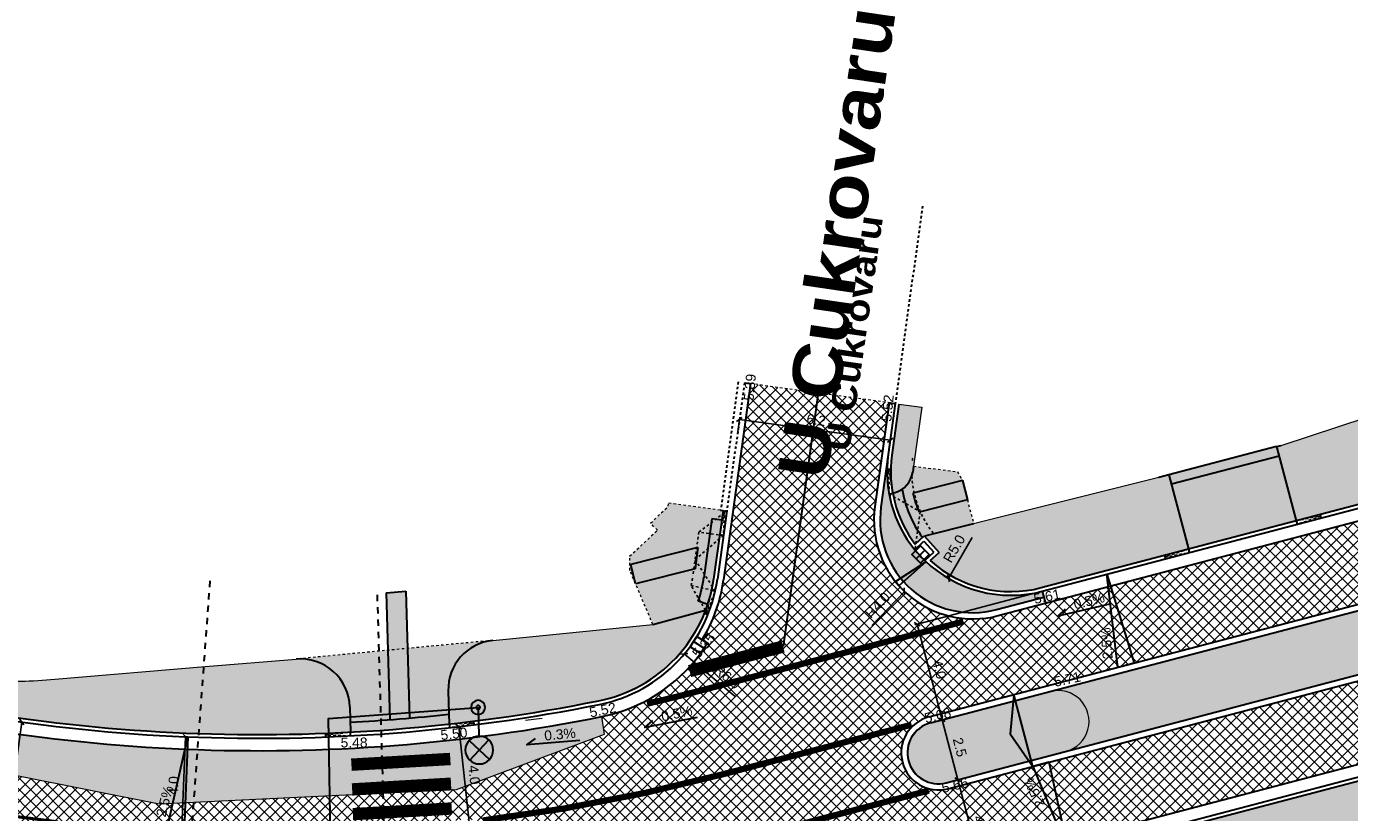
# Model space of a CAD drawing. Extents: x -698823 to -696424, y -1038555 to -1037403.
# Tile 33 of 42: x -696815 to -696761, y -1037944 to -1037912. Entities that reach past the tile are written whole.
import ezdxf
from ezdxf.enums import TextEntityAlignment as Align

# ---------------------------------------------------------------- set-up
doc = ezdxf.new("R2010")
doc.units = 0
for name, pattern in [('ČÁRKOVANÁ10-10', [0.2, 0.1, -0.1]), ('ČÁRKOVANÁ100-100', [2, 1, -1]), ('ČÁRKOVANÁ25-25', [0.5, 0.25, -0.25])]:
    doc.linetypes.add(name, pattern=pattern)
for name, color, linetype, lineweight in [('1-Koty 250', 7, 'Continuous', 25), ('1-Návrh', 1, 'Continuous', 30), ('1-návrh-parková obruba', 22, 'Continuous', 30), ('1-návrh-stávající obruby', 21, 'ČÁRKOVANÁ10-10', 30), ('1-návrh-varovný pás', 34, 'Continuous', 30), ('1-návrh-VP', 30, 'Continuous', 30), ('1-návrh-zakončení na stav', 1, 'ČÁRKOVANÁ10-10', 15), ('1-popis 250', 7, 'Continuous', 30), ('1-popis ulic', 7, 'Continuous', 25), ('1-rampy', 12, 'ČÁRKOVANÁ10-10', 25), ('1-VDZ', 150, 'Continuous', 30), ('1-vpusti', 24, 'Continuous', 30), ('1-řezy', 7, 'ČÁRKOVANÁ25-25', 30), ('1-šrafy-chodník', 41, 'Continuous', 5), ('1-šrafy-komunikace', 254, 'Continuous', 5), ('1-šrafy-pojížděný pás', 53, 'Continuous', 5), ('1-šrafy-varovné pásy', 43, 'Continuous', 5), ('1-šrafy-vjezdy', 21, 'Continuous', 5), ('1-šrafy-zeleň', 71, 'Continuous', 5), ('2-VO', 6, 'Continuous', 30), ('2-výšky', 5, 'Continuous', 30)]:
    doc.layers.add(name, color=color, linetype=linetype, lineweight=lineweight)
doc.styles.add('arial', font='arial.ttf')
doc.styles.add('arial black', font='txt')
doc.styles.get("Standard").update_dxf_attribs({"font": 'arial.ttf'})
doc.linetypes.add('VEŘEJNÉ_OSVĚTLENÍ', pattern='A,12.7,-5.08,["VO",Standard,S=2.54,R=0,X=-2.54,Y=-1.27],-5.08', length=22.86)
doc.dimstyles.new('250', dxfattribs={"dimtxt": 0.4, "dimasz": 0.2, "dimexe": 0.09, "dimexo": 0, "dimgap": 0.2, "dimtad": 1, "dimdec": 1, "dimrnd": 0.01, "dimzin": 0, "dimdsep": 46, "dimtxsty": 'arial', "dimblk1": 'OBLIQUE', "dimblk2": 'OBLIQUE', "dimsah": 1, "dimcen": 0, "dimclrd": 256, "dimclre": 256, "dimclrt": 256, "dimazin": 0, "dimtfac": 1, "dimtdec": 1, "dimtofl": 0, "dimtmove": 0, "dimatfit": 3, "dimldrblk": 'OBLIQUE', "dimfxl": 1, "dimtolj": 1, "dimtzin": 0, "dimlwd": -1, "dimlwe": -1, "dimarcsym": 0})

# ---------------------------------------------------------------- blocks, each defined once
blk = doc.blocks.new('_OBLIQUE')
at = {"color": 0, "linetype": 'ByBlock'}
blk.add_line((-0.5, -0.5), (0.5, 0.5), dxfattribs=at)
blk = doc.blocks.new('*D98')
at = {"layer": '1-Koty 250'}
blk.add_line((-696815.53, -1037944.049), (-696815.03, -1037940.426), dxfattribs=at)
at = {"layer": '1-Koty 250', "xscale": 0.2, "yscale": 0.2, "zscale": 0.2, "rotation": 82.1407922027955}
blk.add_blockref('_OBLIQUE', (-696815.03, -1037940.426), dxfattribs=at)
at = {"layer": '1-Koty 250', "insert": (-696815.806, -1037943.092), "char_height": 0.4, "attachment_point": 5, "rotation": 82.1408, "style": 'arial'}
blk.add_mtext('\\A1;R70.0', dxfattribs=at)
blk = doc.blocks.new('*D99')
at = {"layer": '1-Koty 250'}
for p, q in [((-696808.412, -1037941.021), (-696808.581, -1037945.018)), ((-696808.412, -1037941.021), (-696808.322, -1037941.025)), ((-696808.581, -1037945.018), (-696808.491, -1037945.022))]:
    blk.add_line(p, q, dxfattribs=at)
at = {"layer": '1-Koty 250', "xscale": 0.2, "yscale": 0.2, "zscale": 0.2}
for p, rotation in [((-696808.412, -1037941.021), 87.58189441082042), ((-696808.581, -1037945.018), 267.5818944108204)]:
    blk.add_blockref('_OBLIQUE', p, dxfattribs=dict(at, rotation=rotation))
at = {"layer": '1-Koty 250', "insert": (-696808.9, -1037943.003), "char_height": 0.4, "attachment_point": 5, "rotation": 87.5819, "style": 'arial'}
blk.add_mtext('\\A1;4.0', dxfattribs=at)
blk = doc.blocks.new('*D100')
at = {"layer": '1-Koty 250'}
for p, q in [((-696797.734, -1037940.656), (-696797.287, -1037940.607)), ((-696796.935, -1037944.592), (-696797.376, -1037940.617)), ((-696797.293, -1037944.632), (-696796.846, -1037944.582))]:
    blk.add_line(p, q, dxfattribs=at)
at = {"layer": '1-Koty 250', "xscale": 0.2, "yscale": 0.2, "zscale": 0.2}
for p, rotation in [((-696797.376, -1037940.617), 96.33503988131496), ((-696796.935, -1037944.592), 276.335039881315)]:
    blk.add_blockref('_OBLIQUE', p, dxfattribs=dict(at, rotation=rotation))
at = {"layer": '1-Koty 250', "insert": (-696796.754, -1037942.56), "char_height": 0.4, "attachment_point": 5, "rotation": 276.335, "style": 'arial'}
blk.add_mtext('\\A1;4.0', dxfattribs=at)
blk = doc.blocks.new('*D106')
at = {"layer": '1-Koty 250'}
for p, q in [((-696777.206, -1037942.757), (-696777.119, -1037942.734)), ((-696776.189, -1037946.625), (-696777.206, -1037942.757)), ((-696776.189, -1037946.625), (-696776.102, -1037946.603))]:
    blk.add_line(p, q, dxfattribs=at)
at = {"layer": '1-Koty 250', "xscale": 0.2, "yscale": 0.2, "zscale": 0.2}
for p, rotation in [((-696777.206, -1037942.757), 104.7229750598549), ((-696776.189, -1037946.625), 284.7229750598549)]:
    blk.add_blockref('_OBLIQUE', p, dxfattribs=dict(at, rotation=rotation))
at = {"layer": '1-Koty 250', "insert": (-696776.306, -1037944.588), "char_height": 0.4, "attachment_point": 5, "rotation": 284.723, "style": 'arial'}
blk.add_mtext('\\A1;4.0', dxfattribs=at)
blk = doc.blocks.new('*D107')
at = {"layer": '1-Koty 250'}
for p, q in [((-696777.841, -1037940.339), (-696777.928, -1037940.362)), ((-696777.206, -1037942.757), (-696777.841, -1037940.339)), ((-696777.206, -1037942.757), (-696777.119, -1037942.734))]:
    blk.add_line(p, q, dxfattribs=at)
at = {"layer": '1-Koty 250', "xscale": 0.2, "yscale": 0.2, "zscale": 0.2}
for p, rotation in [((-696777.841, -1037940.339), 104.7229750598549), ((-696777.206, -1037942.757), 284.7229750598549)]:
    blk.add_blockref('_OBLIQUE', p, dxfattribs=dict(at, rotation=rotation))
at = {"layer": '1-Koty 250', "insert": (-696777.132, -1037941.445), "char_height": 0.4, "attachment_point": 5, "rotation": 284.723, "style": 'arial'}
blk.add_mtext('\\A1;2.5', dxfattribs=at)
blk = doc.blocks.new('*D108')
at = {"layer": '1-Koty 250'}
for p, q in [((-696773.8, -1037935.141), (-696778.945, -1037936.493)), ((-696777.841, -1037940.339), (-696778.858, -1037936.47)), ((-696777.841, -1037940.339), (-696777.928, -1037940.362))]:
    blk.add_line(p, q, dxfattribs=at)
at = {"layer": '1-Koty 250', "xscale": 0.2, "yscale": 0.2, "zscale": 0.2}
for p, rotation in [((-696778.858, -1037936.47), 104.7229750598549), ((-696777.841, -1037940.339), 284.7229750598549)]:
    blk.add_blockref('_OBLIQUE', p, dxfattribs=dict(at, rotation=rotation))
at = {"layer": '1-Koty 250', "insert": (-696777.958, -1037938.302), "char_height": 0.4, "attachment_point": 5, "rotation": 284.723, "style": 'arial'}
blk.add_mtext('\\A1;4.0', dxfattribs=at)
blk = doc.blocks.new('*D113')
at = {"layer": '1-Koty 250'}
blk.add_line((-696776.626, -1037932.976), (-696777.587, -1037934.626), dxfattribs=at)
at = {"layer": '1-Koty 250', "xscale": 0.2, "yscale": 0.2, "zscale": 0.2, "rotation": 239.7853581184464}
blk.add_blockref('_OBLIQUE', (-696777.587, -1037934.626), dxfattribs=at)
at = {"layer": '1-Koty 250', "insert": (-696777.356, -1037933.425), "char_height": 0.4, "attachment_point": 5, "rotation": 59.7854, "style": 'arial'}
blk.add_mtext('\\A1;R5.0', dxfattribs=at)
blk = doc.blocks.new('*D114')
at = {"layer": '1-Koty 250'}
blk.add_line((-696780.691, -1037936.526), (-696779.37, -1037935.147), dxfattribs=at)
at = {"layer": '1-Koty 250', "xscale": 0.2, "yscale": 0.2, "zscale": 0.2, "rotation": 46.22169851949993}
blk.add_blockref('_OBLIQUE', (-696779.37, -1037935.147), dxfattribs=at)
at = {"layer": '1-Koty 250', "insert": (-696780.461, -1037935.701), "char_height": 0.4, "attachment_point": 5, "rotation": 46.2217, "style": 'arial'}
blk.add_mtext('\\A1;R4.0', dxfattribs=at)
blk = doc.blocks.new('*D115')
at = {"layer": '1-Koty 250'}
blk.add_line((-696786.205, -1037939.394), (-696788.262, -1037937.677), dxfattribs=at)
at = {"layer": '1-Koty 250', "xscale": 0.2, "yscale": 0.2, "zscale": 0.2, "rotation": 140.158993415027}
blk.add_blockref('_OBLIQUE', (-696788.262, -1037937.677), dxfattribs=at)
at = {"layer": '1-Koty 250', "insert": (-696786.525, -1037938.6), "char_height": 0.4, "attachment_point": 5, "rotation": 320.159, "style": 'arial'}
blk.add_mtext('\\A1;R6.0', dxfattribs=at)
blk = doc.blocks.new('*D120')
at = {"layer": '1-Koty 250'}
for p, q in [((-696786.116, -1037928.783), (-696786.024, -1037928.113)), ((-696779.944, -1037929.042), (-696786.036, -1037928.202)), ((-696780.024, -1037929.623), (-696779.932, -1037928.952))]:
    blk.add_line(p, q, dxfattribs=at)
at = {"layer": '1-Koty 250', "xscale": 0.2, "yscale": 0.2, "zscale": 0.2}
for p, rotation in [((-696786.036, -1037928.202), 172.1515459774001), ((-696779.944, -1037929.042), 352.1515459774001)]:
    blk.add_blockref('_OBLIQUE', p, dxfattribs=dict(at, rotation=rotation))
at = {"layer": '1-Koty 250', "insert": (-696782.935, -1037928.221), "char_height": 0.4, "attachment_point": 5, "rotation": 352.1515, "style": 'arial'}
blk.add_mtext('\\A1;6.2', dxfattribs=at)
blk = doc.blocks.new('LA')
at = {"linetype": 'Continuous'}
for p, q in [((-0.265, 1.415), (0.265, 0.885)), ((-0.265, 0.885), (0.265, 1.415)), ((0, 0), (0, 0.775))]:
    blk.add_line(p, q, dxfattribs=at)
for centre, radius in [((0, 1.15), 0.375), ((0, 0), 0.19), ((0, 0), 0.05)]:
    blk.add_circle(centre, radius, dxfattribs=at)
blk = doc.blocks.new('vpusť')
blk.add_line((-0.25, 0), (0.25, 0))
blk.add_lwpolyline([(-0.25, 0.25), (0.25, 0.25), (0.25, -0.25), (-0.25, -0.25)], close=True)

msp = doc.modelspace()

# ---------------------------------------------------------------- hatches: boundary and pattern name
at = {"layer": '1-šrafy-chodník'}
for points in [[(-696776.825, -1037931.446), (-696778.776, -1037931.941, -0.04962), (-696779.026, -1037931.179), (-696777.021, -1037930.67), (-696777.23, -1037930.31), (-696779, -1037930.09), (-696779.033, -1037930.33, -0.212785), (-696779.463, -1037931.022, 0.120416), (-696778.638, -1037932.967), (-696778.574, -1037932.907), (-696778.563, -1037932.918), (-696776.573, -1037932.414)], [(-696787.47, -1037934.578), (-696787.145, -1037932.216), (-696786.749, -1037932.271), (-696786.694, -1037931.875), (-696788.891, -1037931.571), (-696788.91, -1037931.71), (-696789.625, -1037932.391), (-696789.35, -1037932.68), (-696790.47, -1037933.73), (-696790.46, -1037934.3), (-696790.229, -1037934.843), (-696790.426, -1037934.068), (-696787.709, -1037933.379), (-696787.827, -1037934.234), (-696790.229, -1037934.843), (-696789.53, -1037936.49), (-696787.401, -1037935.913, 0.010798), (-696787.317, -1037935.675), (-696787.696, -1037935.549, 0.045834)], [(-696795.994, -1037937.126), (-696799.446, -1037937.454), (-696799.365, -1037940.266, 0.005774), (-696797.769, -1037940.107), (-696797.796, -1037939.175, -0.393871)], [(-696800.245, -1037937.529), (-696803.944, -1037937.88, -0.430098), (-696801.779, -1037939.815), (-696801.761, -1037940.435, 0.005763), (-696800.163, -1037940.332)]]:
    msp.add_hatch(color=256, dxfattribs=at).paths.add_polyline_path(points)
at = {"layer": '1-šrafy-komunikace'}
h = msp.add_hatch(dxfattribs=at)
h.set_pattern_fill('ANSI37', color=256, scale=0.1, style=0)
h.paths.add_polyline_path([(-696778.379, -1037940.222), (-696734.971, -1037928.815), (-696732.264, -1037924.744), (-696775.586, -1037936.127, -0.015129), (-696775.821, -1037936.182), (-696789.36, -1037939.305, -0.093337), (-696791.591, -1037940.206), (-696791.484, -1037940.913), (-696797.464, -1037943.149), (-696797.293, -1037944.381, -0.317158), (-696795.037, -1037945.66), (-696794.824, -1037946.112, -0.510913), (-696795.411, -1037947.176), (-696799.764, -1037950.819), (-696789.455, -1037949.745, 0.002747), (-696788.705, -1037949.587, -0.031139), (-696788.613, -1037949.573), (-696780.848, -1037948.391, -0.102236), (-696776.316, -1037946.142), (-696733.382, -1037934.86), (-696734.208, -1037931.717), (-696777.616, -1037943.123, -1)])
h = msp.add_hatch(dxfattribs=at)
h.set_pattern_fill('ANSI37', color=256, scale=0.1, style=0)
h.paths.add_polyline_path([(-696780.565, -1037931.713), (-696779.988, -1037927.526), (-696785.584, -1037926.754), (-696786.678, -1037934.687, -0.103693), (-696787.542, -1037937.102), (-696787.331, -1037937.239), (-696787.604, -1037937.658), (-696787.611, -1037937.654, -0.093337), (-696789.36, -1037939.305), (-696775.821, -1037936.182, -0.51561)])
h = msp.add_hatch(dxfattribs=at)
h.set_pattern_fill('ANSI37', color=256, scale=0.1, style=0)
h.paths.add_polyline_path([(-696797.464, -1037943.149), (-696809.483, -1037943.73), (-696818.089, -1037942.027), (-696828.517, -1037938.201), (-696828.345, -1037937.731, -0.029494), (-696833.807, -1037935.364), (-696837.248, -1037942.231), (-696837.05, -1037942.33), (-696834.608, -1037943.554, 0.130207), (-696799.764, -1037950.819), (-696795.411, -1037947.176, -0.068427), (-696813.458, -1037946.912, -0.976792), (-696813.14, -1037944.433, 0.053873), (-696797.293, -1037944.38)])
h = msp.add_hatch(color=256, dxfattribs=at)
edge = h.paths.add_edge_path()
edge.add_line((-696791.484, -1037940.913), (-696791.591, -1037940.206))
edge.add_arc((-696805.458, -1037871.084), 70.5, 253.81904, 281.34428, ccw=False)
edge.add_arc((-696811.032, -1037890.292), 50.5, 249.9501, 253.819, ccw=False)
edge.add_line((-696828.345, -1037937.731), (-696828.517, -1037938.201))
edge.add_line((-696828.517, -1037938.201), (-696818.089, -1037942.027))
edge.add_line((-696818.089, -1037942.027), (-696809.483, -1037943.73))
edge.add_line((-696809.483, -1037943.73), (-696797.464, -1037943.149))
edge.add_line((-696797.464, -1037943.149), (-696791.484, -1037940.913))
at = {"layer": '1-šrafy-pojížděný pás'}
for points in [[(-696734.272, -1037931.475, 1), (-696734.907, -1037929.057), (-696773.479, -1037939.193, -1), (-696772.844, -1037941.611)], [(-696778.542, -1037933.904, -0.030028), (-696778.948, -1037933.463, -0.208025), (-696780.024, -1037929.623), (-696780.317, -1037931.747, 0.534912), (-696775.649, -1037935.886), (-696773.737, -1037935.383), (-696773.8, -1037935.141, -0.261814)]]:
    msp.add_hatch(color=256, dxfattribs=at).paths.add_polyline_path(points)
h = msp.add_hatch(color=256, dxfattribs=at)
edge = h.paths.add_edge_path()
edge.add_line((-696773.479, -1037939.193), (-696778.315, -1037940.464))
edge.add_arc((-696777.997, -1037941.672), 1.25, 104.723, 194.723)
edge.add_arc((-696777.997, -1037941.672), 1.25, 194.723, 284.723)
edge.add_line((-696777.68, -1037942.881), (-696772.844, -1037941.611))
edge.add_arc((-696773.162, -1037940.402), 1.25, 284.723, 464.723)
at = {"layer": '1-šrafy-varovné pásy'}
for points in [[(-696764.23, -1037929.684), (-696764.332, -1037929.298), (-696768.686, -1037930.435), (-696768.584, -1037930.821)], [(-696779.463, -1037931.022, -0.086931), (-696779.778, -1037931.163), (-696779.842, -1037931.179, 0.117825), (-696778.932, -1037933.242), (-696778.638, -1037932.967, -0.120416)], [(-696786.749, -1037932.271), (-696787.145, -1037932.216), (-696787.47, -1037934.578, -0.045834), (-696787.696, -1037935.549), (-696787.317, -1037935.675, 0.045834), (-696787.074, -1037934.632)], [(-696787.709, -1037933.379), (-696790.426, -1037934.068), (-696790.229, -1037934.843), (-696787.827, -1037934.234)], [(-696799.514, -1037935.138), (-696800.312, -1037935.211), (-696800.245, -1037937.529), (-696799.446, -1037937.454)], [(-696799.446, -1037937.454), (-696800.245, -1037937.529), (-696800.163, -1037940.332, 0.002884), (-696799.365, -1037940.266)], [(-696797.769, -1037940.107, -0.014422), (-696801.761, -1037940.435), (-696801.749, -1037940.835, 0.014339), (-696797.757, -1037940.508)]]:
    msp.add_hatch(color=256, dxfattribs=at).paths.add_polyline_path(points)
msp.add_hatch(color=256, dxfattribs=at).paths.add_polyline_path([(-696777.021, -1037930.67), (-696779.026, -1037931.179, 0.04962), (-696778.776, -1037931.941), (-696776.825, -1037931.446)], flags=17)
at = {"layer": '1-šrafy-vjezdy'}
msp.add_hatch(color=256, dxfattribs=at).paths.add_polyline_path([(-696764.23, -1037929.684), (-696768.584, -1037930.821), (-696767.898, -1037933.435), (-696763.545, -1037932.291)])
at = {"layer": '1-šrafy-zeleň'}
for points in [[(-696732.429, -1037924.115, 0.197771), (-696725.233, -1037918.673), (-696726.43, -1037918.724), (-696731.292, -1037919.739), (-696733.68, -1037920.43), (-696737.89, -1037921.73), (-696746.55, -1037924.11), (-696759.53, -1037927.73), (-696764.15, -1037929.249), (-696764.332, -1037929.298), (-696763.545, -1037932.291)], [(-696778.671, -1037927.707), (-696779.591, -1037927.58), (-696779.876, -1037929.643, 0.079685), (-696779.842, -1037931.179), (-696779.778, -1037931.163, 0.305364), (-696779.033, -1037930.33), (-696779, -1037930.09)], [(-696767.898, -1037933.435), (-696768.686, -1037930.435), (-696769.09, -1037930.54), (-696776.573, -1037932.414), (-696778.563, -1037932.918), (-696777.966, -1037933.57), (-696778.323, -1037933.904, 0.253131), (-696773.839, -1037934.996)], [(-696787.401, -1037935.913), (-696789.53, -1037936.49), (-696795.993, -1037937.126, 0.394105), (-696797.796, -1037939.175), (-696797.757, -1037940.508, 0.021883), (-696791.719, -1037939.569, 0.257853)], [(-696803.944, -1037937.88), (-696807.615, -1037938.185), (-696813.69, -1037938.69, -0.047159), (-696816.45, -1037938.73), (-696817.733, -1037938.524), (-696819.01, -1037938.28), (-696820.046, -1037937.973), (-696820.193, -1037937.923), (-696820.496, -1037939.296, 0.06763), (-696801.749, -1037940.835), (-696801.779, -1037939.815, 0.430102)], [(-696758.91, -1037945.13), (-696747.29, -1037941.868), (-696747.949, -1037939.36), (-696767.848, -1037944.589), (-696767.178, -1037947.141), (-696763.92, -1037946.41)]]:
    msp.add_hatch(color=256, dxfattribs=at).paths.add_polyline_path(points)

# ---------------------------------------------------------------- linework, layer by layer
at = {"layer": '1-Návrh'}
for p, q in [((-696773.839, -1037934.996), (-696732.429, -1037924.115)), ((-696773.8, -1037935.141), (-696732.391, -1037924.26)), ((-696779.74, -1037927.56), (-696780.024, -1037929.623)), ((-696779.591, -1037927.58), (-696779.876, -1037929.643)), ((-696780.07, -1037930.209), (-696779.92, -1037930.2)), ((-696779.988, -1037931.216), (-696779.842, -1037931.179)), ((-696786.694, -1037931.875), (-696787.078, -1037934.657)), ((-696786.545, -1037931.895), (-696786.926, -1037934.653)), ((-696762.578, -1037932.037), (-696762.54, -1037932.182)), ((-696763.545, -1037932.291), (-696763.507, -1037932.437)), ((-696786.682, -1037932.886), (-696786.831, -1037932.865)), ((-696778.948, -1037933.463), (-696778.582, -1037933.12)), ((-696778.932, -1037933.242), (-696778.574, -1037932.907)), ((-696778.582, -1037933.12), (-696778.177, -1037933.562)), ((-696778.574, -1037932.907), (-696777.966, -1037933.57)), ((-696778.542, -1037933.904), (-696778.177, -1037933.562)), ((-696778.323, -1037933.904), (-696777.966, -1037933.57)), ((-696767.898, -1037933.435), (-696767.859, -1037933.58)), ((-696768.865, -1037933.689), (-696768.827, -1037933.834)), ((-696787.157, -1037935.096), (-696787.011, -1037935.129)), ((-696776.189, -1037946.625), (-696733.255, -1037935.344)), ((-696776.151, -1037946.771), (-696733.217, -1037935.489)), ((-696787.447, -1037936.029), (-696787.307, -1037936.084)), ((-696797.757, -1037940.508), (-696797.741, -1037940.657)), ((-696796.748, -1037940.54), (-696796.766, -1037940.391)), ((-696802.744, -1037941.031), (-696802.75, -1037940.881)), ((-696801.745, -1037940.985), (-696801.753, -1037940.835))]:
    msp.add_line(p, q, dxfattribs=at)
for centre, radius, start, end in [((-696775.071, -1037930.306), 5, 172.1515, 219.157), ((-696775.071, -1037930.306), 4.85, 172.1515, 217.2551), ((-696775.071, -1037930.306), 5, 226.0369, 284.723), ((-696775.071, -1037930.306), 4.85, 227.9032, 284.723), ((-696792.869, -1037933.833), 5.85, 281.3443, 352.1515), ((-696792.869, -1037933.833), 6, 281.3443, 352.1515), ((-696805.458, -1037871.084), 70, 253.81904, 281.34475), ((-696805.458, -1037871.084), 69.85, 253.81904, 281.34428)]:
    msp.add_arc(centre, radius, start, end, dxfattribs=at)
at = {"layer": '1-návrh-parková obruba'}
for p, q in [((-696764.332, -1037929.298), (-696764.15, -1037929.249)), ((-696764.332, -1037929.298), (-696763.545, -1037932.291)), ((-696779, -1037930.09), (-696779.033, -1037930.33)), ((-696768.686, -1037930.435), (-696769.09, -1037930.54)), ((-696768.686, -1037930.435), (-696767.898, -1037933.435)), ((-696779.778, -1037931.163), (-696779.842, -1037931.179)), ((-696776.573, -1037932.414), (-696778.563, -1037932.918)), ((-696789.53, -1037936.49), (-696787.401, -1037935.913)), ((-696797.796, -1037939.175), (-696797.757, -1037940.508)), ((-696801.779, -1037939.815), (-696801.749, -1037940.835))]:
    msp.add_line(p, q, dxfattribs=at)
for centre, radius, start, end in [((-696780.024, -1037930.193), 1, 284.2217, 352.1447), ((-696795.797, -1037939.117), 2, 95.6692, 181.6614), ((-696803.778, -1037939.873), 2, 1.6614, 94.7519)]:
    msp.add_arc(centre, radius, start, end, dxfattribs=at)
at = {"layer": '1-návrh-stávající obruby'}
for p, q in [((-696778.64, -1037919.58), (-696779.74, -1037927.56)), ((-696786.08, -1037926.686), (-696786.793, -1037931.861)), ((-696785.832, -1037926.72), (-696786.545, -1037931.895)), ((-696786.793, -1037931.861), (-696786.545, -1037931.895))]:
    msp.add_line(p, q, dxfattribs=at)
at = {"layer": '1-návrh-varovný pás'}
for p, q in [((-696764.332, -1037929.298), (-696768.686, -1037930.435)), ((-696764.23, -1037929.684), (-696768.584, -1037930.821)), ((-696777.021, -1037930.67), (-696779.026, -1037931.179)), ((-696777.021, -1037930.67), (-696776.825, -1037931.446)), ((-696776.825, -1037931.446), (-696778.776, -1037931.941)), ((-696787.145, -1037932.216), (-696787.474, -1037934.602)), ((-696786.749, -1037932.271), (-696787.145, -1037932.216)), ((-696787.709, -1037933.379), (-696790.426, -1037934.068)), ((-696787.709, -1037933.379), (-696787.827, -1037934.234)), ((-696790.229, -1037934.843), (-696790.426, -1037934.068)), ((-696787.827, -1037934.234), (-696790.229, -1037934.843)), ((-696800.312, -1037935.211), (-696799.514, -1037935.138)), ((-696800.312, -1037935.211), (-696800.163, -1037940.332)), ((-696799.514, -1037935.138), (-696799.365, -1037940.266)), ((-696787.317, -1037935.675), (-696787.696, -1037935.549))]:
    msp.add_line(p, q, dxfattribs=at)
for centre, radius, start, end in [((-696775.071, -1037930.306), 4.45, 189.2599, 216.7251), ((-696775.071, -1037930.306), 4.05, 192.4483, 203.811), ((-696792.869, -1037933.833), 5.45, 341.6546, 352.1515), ((-696805.458, -1037871.084), 69.45, 273.0518, 276.35689)]:
    msp.add_arc(centre, radius, start, end, dxfattribs=at)
at = {"layer": '1-návrh-VP'}
for p, q in [((-696775.586, -1037936.127), (-696729.211, -1037923.941)), ((-696785.584, -1037926.754), (-696786.678, -1037934.687)), ((-696785.832, -1037926.72), (-696785.584, -1037926.754)), ((-696779.988, -1037927.526), (-696780.565, -1037931.713)), ((-696779.988, -1037927.526), (-696779.74, -1037927.56)), ((-696778.379, -1037940.222), (-696734.971, -1037928.815)), ((-696778.315, -1037940.464), (-696734.907, -1037929.057)), ((-696780.024, -1037929.623), (-696780.317, -1037931.747)), ((-696777.68, -1037942.881), (-696734.272, -1037931.475)), ((-696777.616, -1037943.123), (-696734.208, -1037931.717)), ((-696776.316, -1037946.142), (-696733.382, -1037934.86)), ((-696773.8, -1037935.141), (-696773.673, -1037935.625)), ((-696775.649, -1037935.886), (-696773.737, -1037935.383))]:
    msp.add_line(p, q, dxfattribs=at)
for centre, radius, start, end in [((-696776.602, -1037932.259), 4, 172.1515, 284.723), ((-696776.602, -1037932.259), 3.75, 172.1515, 284.723), ((-696775.071, -1037930.306), 5, 219.157, 226.0369), ((-696792.869, -1037933.833), 6.25, 328.4715, 352.1515), ((-696792.869, -1037933.833), 6.5, 281.3443, 324.0032), ((-696805.458, -1037871.084), 70.5, 253.81904, 281.34428), ((-696777.997, -1037941.672), 1.5, 104.723, 284.723), ((-696777.997, -1037941.672), 1.25, 104.723, 284.723), ((-696803.473, -1037881.418), 69.5, 243.385, 273.05919)]:
    msp.add_arc(centre, radius, start, end, dxfattribs=at)
at = {"layer": '1-návrh-zakončení na stav'}
for p, q in [((-696779.74, -1037927.56), (-696785.832, -1037926.72)), ((-696776.825, -1037931.446), (-696776.573, -1037932.414)), ((-696795.994, -1037937.126), (-696803.944, -1037937.88))]:
    msp.add_line(p, q, dxfattribs=at)
for points in [[(-696779, -1037930.09), (-696777.23, -1037930.31), (-696777.01, -1037930.69)], [(-696789.53, -1037936.49), (-696790.46, -1037934.3), (-696790.47, -1037933.73), (-696789.35, -1037932.68), (-696789.625, -1037932.391), (-696788.91, -1037931.71), (-696788.891, -1037931.571), (-696786.669, -1037931.878)]]:
    msp.add_lwpolyline(points, dxfattribs=at)
at = {"layer": '1-rampy'}
for p, q in [((-696779.988, -1037931.216), (-696779.995, -1037930.205)), ((-696779.995, -1037930.205), (-696779.842, -1037931.179)), ((-696787.673, -1037932.749), (-696787.916, -1037934.516))]:
    msp.add_line(p, q, dxfattribs=at)
for points in [[(-696779.988, -1037931.216), (-696778.727, -1037931.928), (-696778.948, -1037933.463)], [(-696787.307, -1037936.084), (-696787.987, -1037934.913), (-696787.011, -1037935.129), (-696787.826, -1037933.865), (-696786.682, -1037932.886), (-696787.673, -1037932.749), (-696786.545, -1037931.895)], [(-696786.831, -1037932.865), (-696786.627, -1037931.884), (-696786.691, -1037932.885)], [(-696763.545, -1037932.291), (-696762.559, -1037932.11), (-696763.507, -1037932.437)], [(-696767.898, -1037933.435), (-696768.846, -1037933.762), (-696767.859, -1037933.58)], [(-696787.157, -1037935.096), (-696787.377, -1037936.056), (-696787.011, -1037935.129)], [(-696797.757, -1037940.508), (-696796.757, -1037940.465), (-696797.741, -1037940.657)], [(-696801.745, -1037940.985), (-696802.747, -1037940.956), (-696801.753, -1037940.835)]]:
    msp.add_lwpolyline(points, dxfattribs=at)
for centre, radius, start, end in [((-696775.071, -1037930.306), 4, 172.1515, 174.8378), ((-696775.071, -1037930.306), 4, 182.5702, 219.157), ((-696792.869, -1037933.833), 5, 347.5337, 352.1515)]:
    msp.add_arc(centre, radius, start, end, dxfattribs=at)
at = {"layer": '1-VDZ'}
msp.add_line((-696782.86, -1037927.13), (-696784.273, -1037937.376), dxfattribs=at)
at = {"layer": '1-VDZ', "linetype": 'ČÁRKOVANÁ100-100', "const_width": 0.25, "flags": 128}
for points in [[(-696776.985, -1037936.366), (-696787.573, -1037939.148, -0.008027), (-696789.767, -1037939.687)], [(-696779.08, -1037940.535), (-696786.683, -1037942.533, -0.033524), (-696796.401, -1037944.401, -0.033524)], [(-696778.381, -1037943.195), (-696785.984, -1037945.193, -0.029623), (-696794.879, -1037946.975, -0.029623)]]:
    msp.add_lwpolyline(points, format="xyb", dxfattribs=at)
at = {"layer": '1-VDZ', "const_width": 0.5}
for points in [[(-696788.049, -1037938.368), (-696784.273, -1037937.376)], [(-696801.711, -1037942.15), (-696797.716, -1037941.919)], [(-696801.682, -1037943.15), (-696797.687, -1037942.919)], [(-696801.653, -1037944.15), (-696797.658, -1037943.919)]]:
    msp.add_lwpolyline(points, dxfattribs=at)
at = {"layer": '1-VDZ', "const_width": 0.125}
msp.add_lwpolyline([(-696835.55, -1037938.85, 0.08274), (-696813.563, -1037944.461, 0.08274)], format="xyb", dxfattribs=at)
at = {"layer": '1-řezy'}
for p, q in [((-696809.685, -1037965.393), (-696807.4, -1037934.503)), ((-696799.796, -1037965.025), (-696800.659, -1037935.249))]:
    msp.add_line(p, q, dxfattribs=at)
at = {"layer": '1-šrafy-komunikace'}
msp.add_lwpolyline([(-696828.345, -1037937.731), (-696828.517, -1037938.201), (-696818.089, -1037942.027), (-696809.483, -1037943.73), (-696797.464, -1037943.149), (-696791.484, -1037940.913), (-696791.591, -1037940.206)], dxfattribs=at)
at = {"layer": '1-šrafy-pojížděný pás'}
msp.add_lwpolyline([(-696773.479, -1037939.193), (-696778.315, -1037940.464, 0.414214), (-696779.206, -1037941.99, 0.414214), (-696777.68, -1037942.881), (-696772.844, -1037941.611, 1), (-696773.479, -1037939.193, 7.740305)], format="xyb", dxfattribs=at)
at = {"layer": '1-šrafy-vjezdy'}
msp.add_lwpolyline([(-696794, -1037940.29), (-696794.673, -1037940.362)], dxfattribs=at)
at = {"layer": '1-šrafy-zeleň'}
msp.add_line((-696769.09, -1037930.54), (-696776.573, -1037932.414), dxfattribs=at)
for points in [[(-696764.15, -1037929.249), (-696759.53, -1037927.73), (-696746.55, -1037924.11), (-696737.89, -1037921.73), (-696733.68, -1037920.43), (-696731.292, -1037919.739)], [(-696779.591, -1037927.58), (-696778.671, -1037927.707), (-696779, -1037930.09)], [(-696795.994, -1037937.126), (-696789.53, -1037936.49)]]:
    msp.add_lwpolyline(points, dxfattribs=at)
msp.add_lwpolyline([(-696820.193, -1037937.923), (-696820.046, -1037937.973), (-696819.01, -1037938.28), (-696817.733, -1037938.524), (-696816.45, -1037938.73, 0.047159), (-696813.69, -1037938.69), (-696807.615, -1037938.185), (-696803.944, -1037937.88)], format="xyb", dxfattribs=at)
at = {"layer": '2-VO', "linetype": 'VEŘEJNÉ_OSVĚTLENÍ', "ltscale": 0.05}
msp.add_lwpolyline([(-696805.67, -1037952.47), (-696802.441, -1037952.011), (-696802.638, -1037940.286), (-696796.591, -1037939.834)], dxfattribs=at)
at = {"layer": '2-výšky'}
for points in [[(-696778.501, -1037933.948), (-696779.591, -1037934.917), (-696779.735, -1037934.745), (-696778.501, -1037933.948)], [(-696771.187, -1037934.455), (-696770.084, -1037938.042), (-696770.743, -1037938.22), (-696771.187, -1037934.455)], [(-696771.08, -1037935.664), (-696773.169, -1037936.154), (-696772.865, -1037935.857)], [(-696774.185, -1037942.222), (-696774.947, -1037939.32), (-696775.098, -1037940.904), (-696774.185, -1037942.222)], [(-696787.744, -1037940.243), (-696789.85, -1037940.654), (-696789.534, -1037940.369)], [(-696808.319, -1037941.025), (-696808.472, -1037944.775), (-696809.154, -1037944.723), (-696808.319, -1037941.025)], [(-696792.486, -1037941.176), (-696794.624, -1037941.345), (-696794.279, -1037941.098)], [(-696772.722, -1037945.715), (-696773.525, -1037942.048), (-696774.186, -1037942.218), (-696772.722, -1037945.715)]]:
    msp.add_lwpolyline(points, dxfattribs=at)

# ---------------------------------------------------------------- block references
at = {"layer": '1-vpusti'}
for p, rotation in [((-696778.72, -1037933.66), 225.2078978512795), ((-696787.677, -1037937.312), 146.9248674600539)]:
    msp.add_blockref('vpusť', p, dxfattribs=dict(at, rotation=rotation))
at = {"layer": '2-VO', "xscale": -1.5, "yscale": 1.5, "zscale": 1.5, "rotation": 181.4781937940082}
msp.add_blockref('LA', (-696796.591, -1037939.834), dxfattribs=at)

# ---------------------------------------------------------------- texts
at = {"layer": '1-popis 250', "style": 'arial black'}
msp.add_text('U Cukrovaru', height=1, rotation=81.8033, dxfattribs=at).set_placement((-696781.43, -1037924.709), align=Align.MIDDLE)
at = {"layer": '1-popis ulic', "color": 7, "style": 'arial black'}
msp.add_text('U Cukrovaru', height=2, rotation=81.5851, dxfattribs=at).set_placement((-696782.145, -1037921.044), align=Align.MIDDLE)
at = {"layer": '2-výšky', "linetype": 'ByBlock', "style": 'arial'}
for s, rotation, p in [('5.39', 84.5278, (-696785.414, -1037926.921)), ('5.52', 84.5278, (-696779.848, -1037927.76)), ('5.61', 11.9402, (-696773.568, -1037935.547)), ('0.5%%%', 14.0492, (-696771.86, -1037935.724)), ('5.35', 49.965, (-696787.321, -1037937.455)), ('2.5%%%', 94.5585, (-696771.003, -1037937.232)), ('5.71', 11.9402, (-696772.75, -1037938.892)), ('5.52', 11.9402, (-696791.516, -1037940.134)), ('0.5%%%', 11.8922, (-696788.526, -1037940.274)), ('5.68', 13.2961, (-696777.978, -1037940.35, -371.14)), ('5.48', 0.0888, (-696801.603, -1037941.453, -185.5)), ('5.50', 6.3577, (-696797.547, -1037941.098, -185.5)), ('0.3%%%', 5.3881, (-696793.266, -1037941.118)), ('5.66', 13.2961, (-696777.285, -1037943.17, -371.14)), ('2.5%%%', 114.8875, (-696773.935, -1037943.189)), ('2.5%%%', 75.1127, (-696809.064, -1037943.679))]:
    msp.add_text(s, height=0.4, rotation=rotation, dxfattribs=at).set_placement(p, align=Align.CENTER)

# ---------------------------------------------------------------- dimensions: what is measured, and where the dimension line sits
at = {"layer": '1-Koty 250'}
for center, mpoint, picture, middle in [((-696805.458, -1037871.084), (-696815.03, -1037940.426), '*D98', (-696815.406, -1037943.147)), ((-696775.071, -1037930.306), (-696777.587, -1037934.626), '*D113', (-696777.006, -1037933.628)), ((-696792.869, -1037933.833), (-696788.262, -1037937.677), '*D115', (-696786.784, -1037938.911))]:
    dim = msp.add_radius_dim(center=center, mpoint=mpoint, dimstyle='250', dxfattribs=at)
    dim.commit()
    dim.dimension.update_dxf_attribs({"geometry": picture, "text_midpoint": middle, "dimtype": 164})
for p1, p2, distance, picture, middle in [((-696780.024, -1037929.623), (-696786.116, -1037928.783), -0.587, '*D120', (-696782.935, -1037928.221)), ((-696797.293, -1037944.632), (-696797.734, -1037940.656), -0.36, '*D100', (-696796.754, -1037942.56)), ((-696808.412, -1037941.021), (-696808.581, -1037945.018), 0, '*D99', (-696808.9, -1037943.003)), ((-696776.189, -1037946.625), (-696777.206, -1037942.757), 0, '*D106', (-696776.306, -1037944.588))]:
    dim = msp.add_aligned_dim(p1=p1, p2=p2, distance=distance, dimstyle='250', dxfattribs=at)
    dim.commit()
    dim.dimension.update_dxf_attribs({"geometry": picture, "text_midpoint": middle})
dim = msp.add_radius_dim(center=(-696776.602, -1037932.259), mpoint=(-696779.37, -1037935.147), dimstyle='250', dxfattribs=at)
dim.commit()
dim.dimension.update_dxf_attribs({"geometry": '*D114', "text_midpoint": (-696780.461, -1037935.701)})
for base, p1, p2, picture, middle in [((-696778.858, -1037936.47), (-696777.841, -1037940.339), (-696773.8, -1037935.141), '*D108', (-696777.958, -1037938.302)), ((-696777.841, -1037940.339), (-696777.206, -1037942.757), (-696777.841, -1037940.339), '*D107', (-696777.132, -1037941.445))]:
    dim = msp.add_linear_dim(base=base, p1=p1, p2=p2, angle=284.723, dimstyle='250', override={"dimtmove": 1}, dxfattribs=at)
    dim.commit()
    dim.dimension.update_dxf_attribs({"geometry": picture, "text_midpoint": middle})

doc.saveas('drawing.dxf')
